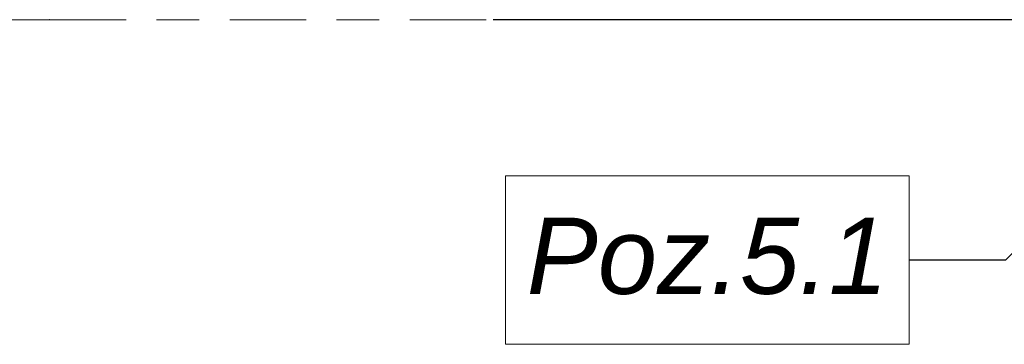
# Model space of a CAD drawing. Header units: millimetres. Extents: x -52968 to 399385, y -141133 to 110561.
# Tile 45 of 146: x 63095 to 64709, y -99575 to -99043. Entities that reach past the tile are written whole.
import ezdxf

# ---------------------------------------------------------------- set-up
doc = ezdxf.new("R2010")
doc.units = ezdxf.units.MM
doc.linetypes.add('SIM-Wegliniec-21.07.2025-Parter$0$Przerywana podwójnie', pattern=[295, 125, -50, 70, -50])
doc.linetypes.add('SIM-Wegliniec-21.07.2025-Parter$0$SIM-Wegliniec-11.03.2025-Parter$0$Przerywana podwójnie', pattern=[295, 125, -50, 70, -50])
doc.layers.add('_xref', color=250, linetype='Continuous')
for name, color, linetype, lineweight in [('SIM-Wegliniec-21.07.2025-Parter$0$Nowe_A-Konstrukcja Opis_Nr_pióra__58', 250, 'Continuous', 0), ('SIM-Wegliniec-21.07.2025-Parter$0$Nowe_A-Osi_Nr_pióra__20', 250, 'Continuous', 0), ('SIM-Wegliniec-21.07.2025-Parter$0$Nowe_SIM-Wegliniec-11.03.2025-Parter$0$Nowe_A-Osi_Nr_pióra__20_Nr_pióra__1', 250, 'Continuous', 0), ('SIM-Wegliniec-21.07.2025-Parter$0$Nowe_SIM-Wegliniec-21.07.2025-Parter$0$Nowe_A-Wentylacja-Mechaniczna-0-5_Nr_pióra__22', 250, 'Continuous', 0)]:
    doc.layers.add(name, color=color, linetype=linetype, lineweight=lineweight)
doc.styles.add('SIM-Wegliniec-21.07.2025-Parter$0$STYL_AUTOMATYCZNY_3', font='arial.ttf')
doc.dimstyles.new('SIM-Wegliniec-21.07.2025-Parter$0$STYL_AUTOMATYCZNY__9', dxfattribs={"dimtxt": 0.18, "dimasz": 76, "dimexe": 0.18, "dimexo": 0.0625, "dimgap": 0, "dimtad": 0, "dimtih": 1, "dimtoh": 1, "dimdec": 4, "dimzin": 0, "dimdsep": 46, "dimcen": 0.09, "dimadec": 0, "dimazin": 0, "dimtfac": 1, "dimtdec": 4, "dimtmove": 0, "dimatfit": 3, "dimldrblk": 'SIM-Wegliniec-21.07.2025-Parter$0$ARROWHEAD_16', "dimfxl": 1, "dimtolj": 1, "dimtzin": 0, "dimarcsym": 0})

# ---------------------------------------------------------------- blocks, each defined once
blk = doc.blocks.new('SIM-Wegliniec-21.07.2025-Parter$0$ARROWHEAD_16')
at = {"linetype": 'Continuous', "lineweight": 0}
blk.add_hatch(color=0, dxfattribs=at).paths.add_polyline_path([(-0.9093, 0.525), (0, 0), (-0.9093, -0.525)])
at = {"color": 0, "linetype": 'Continuous', "lineweight": 0}
blk.add_line((0, 0), (-1, 0), dxfattribs=at)
blk = doc.blocks.new('SIM-Wegliniec-21.07.2025-Parter')
at = {"layer": 'SIM-Wegliniec-21.07.2025-Parter$0$Nowe_A-Konstrukcja Opis_Nr_pióra__58', "linetype": 'Continuous', "lineweight": 13, "flags": 128}
blk.add_lwpolyline([(63891.8, -99298.6), (64553.1, -99298.6), (64553.1, -99575), (63891.8, -99575)], close=True, dxfattribs=at)
at = {"layer": 'SIM-Wegliniec-21.07.2025-Parter$0$Nowe_A-Osi_Nr_pióra__20', "linetype": 'SIM-Wegliniec-21.07.2025-Parter$0$Przerywana podwójnie', "lineweight": 13}
for q in [(62144.7, -99042.6), (90961.9, -99042.6)]:
    blk.add_line((63144.7, -99042.6), q, dxfattribs=at)
blk.add_point((63144.7, -99042.6), dxfattribs=at)
blk.add_point((63144.7, -99042.6), dxfattribs=at)
at = {"layer": 'SIM-Wegliniec-21.07.2025-Parter$0$Nowe_SIM-Wegliniec-11.03.2025-Parter$0$Nowe_A-Osi_Nr_pióra__20_Nr_pióra__1', "linetype": 'SIM-Wegliniec-21.07.2025-Parter$0$SIM-Wegliniec-11.03.2025-Parter$0$Przerywana podwójnie', "lineweight": 13}
blk.add_line((63144.7, -99042.6), (90961.9, -99042.6), dxfattribs=at)
at = {"layer": 'SIM-Wegliniec-21.07.2025-Parter$0$Nowe_SIM-Wegliniec-21.07.2025-Parter$0$Nowe_A-Wentylacja-Mechaniczna-0-5_Nr_pióra__22', "linetype": 'Continuous', "lineweight": 25}
blk.add_line((65365.1, -99042.6), (63871.2, -99042.6), dxfattribs=at)
at = {"layer": 'SIM-Wegliniec-21.07.2025-Parter$0$Nowe_A-Konstrukcja Opis_Nr_pióra__58', "linetype": 'Continuous', "lineweight": 13, "insert": (64222.4, -99430.7), "char_height": 125, "attachment_point": 5, "rotation": 359.9999, "style": 'SIM-Wegliniec-21.07.2025-Parter$0$STYL_AUTOMATYCZNY_3'}
blk.add_mtext('\\A1;{\\pqc;\\fArial|b0|i1|c238|p0;\\W1.000000;Poz.\\fArial|b0|i1|c238|p0;\\W1.000000;5\\fArial|b0|i1|c238|p0;\\W1.000000;.1}', dxfattribs=at)
at = {"layer": 'SIM-Wegliniec-21.07.2025-Parter$0$Nowe_A-Konstrukcja Opis_Nr_pióra__58', "linetype": 'Continuous', "lineweight": 13, "annotation_type": 0, "has_hookline": 1, "hookline_direction": 1, "text_width": 574.1, "horizontal_direction": (1, -1e-06, 0)}
blk.add_leader([(65105.1, -99042.6), (64710.9, -99436.8), (64553.1, -99436.8)], dimstyle='SIM-Wegliniec-21.07.2025-Parter$0$STYL_AUTOMATYCZNY__9', dxfattribs=at)

msp = doc.modelspace()

# ---------------------------------------------------------------- block references
at = {"layer": '_xref'}
msp.add_blockref('SIM-Wegliniec-21.07.2025-Parter', (0, 0), dxfattribs=at)

doc.saveas('drawing.dxf')
